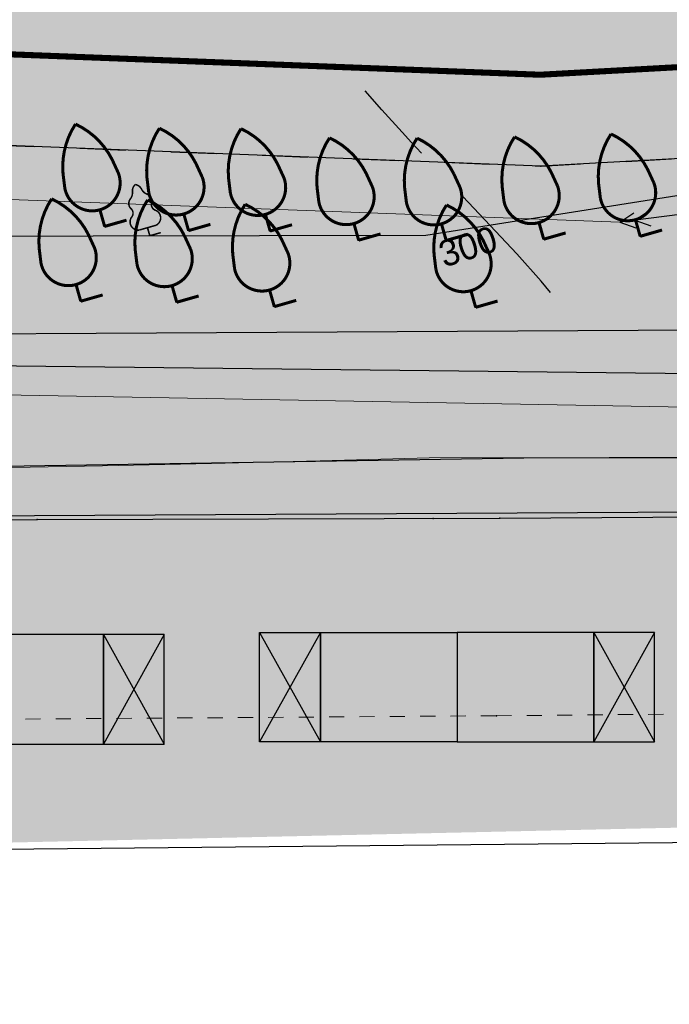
# Model space of a CAD drawing. Extents: x 4085 to 16488, y -65 to 12615.
# Tile 155 of 230: x 15584 to 15627, y 10527 to 10591. Entities that reach past the tile are written whole.
import ezdxf
from ezdxf.xclip import XClip

# ---------------------------------------------------------------- set-up
doc = ezdxf.new("R2010")
doc.units = 0
doc.header["$MEASUREMENT"] = 0
doc.header["$XCLIPFRAME"] = 0
for name, pattern in [('ACAD_ISO03W100', [30, 12, -18]), ('CONTI', [0]), ('STRIHSMALL', [1, 0.5, -0.5]), ('Д_ТРОТ_ТРУБА', [3, 1.5, -1.5])]:
    doc.linetypes.add(name, pattern=pattern)
doc.layers.get('0').update_dxf_attribs({"color": 250, "linetype": 'CONTI'})
for name, color, linetype in [('(014) Водопровод', 5, 'ИК_Водопровод -------в--------'), ('(022) Возд. Линии', 7, 'Continuous'), ('(025) Дорога', 7, 'Continuous'), ('(035) Откосы', 7, 'Continuous'), ('(038) Деревья', 7, 'Continuous'), ('GOR_BDEFAULT', 212, 'CONTI'), ('GORIZDEFAULT', 32, 'CONTI'), ('PI_TTDEFAULT', 5, 'CONTI')]:
    doc.layers.add(name, color=color, linetype=linetype)
doc.layers.add('.', color=7, linetype='Continuous', lineweight=15)
doc.layers.add('0ZG - GOR-INCE', color=5, linetype='Continuous', lineweight=15)
doc.styles.add('D-431', font='txt')
doc.styles.get("Standard").update_dxf_attribs({"font": 'times.ttf'})
doc.linetypes.add('ИК_Водопровод -------в--------', pattern='A,9,-0.6,["В",Standard,S=1.199999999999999,R=0,X=0,Y=-0.6],-1.199999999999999', length=10.8)
doc.linetypes.add('ОТКОСЫ_НЕУКР', pattern='A,0.5,["|",Standard,S=1.199999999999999,R=0,X=0,Y=-1.199999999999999],1,["|",Standard,S=0.5,R=0,X=0,Y=-0.5],0.5', length=2)
doc.linetypes.add('ОТКОСЫ_НЕУКР1', pattern='A,0.5,["|",Standard,S=-1.199999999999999,R=0,X=0,Y=1.199999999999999],1,["|",Standard,S=-0.5,R=0,X=0,Y=0.5],0.5', length=2)

# ---------------------------------------------------------------- blocks, each defined once
blk = doc.blocks.new('wedwedwedewdewd')
at = {"layer": '.', "linetype": 'Continuous'}
h = blk.add_hatch(color=256, dxfattribs=at)
h.dxf.hatch_style = 1
h.set_gradient(color1=(255, 217, 179), color2=(255, 209, 163), one_color=1, tint=0.8199999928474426, name='HEMISPHERICAL')
h.paths.add_polyline_path([(16128.6629179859, 10756.6104308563), (16126.6629179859, 10756.6104308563), (16126.6629179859, 10760.2104308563), (16128.6629179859, 10760.2104308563)])
h.paths.add_polyline_path([(16137.6629179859, 10756.6104308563), (16139.6629179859, 10756.6104308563), (16139.6629179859, 10760.2104308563), (16137.6629179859, 10760.2104308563)])
h = blk.add_hatch(color=256, dxfattribs=at)
h.dxf.hatch_style = 1
h.set_gradient(color1=(255, 127, 127), color2=(255, 133, 133), one_color=1, tint=0.7599999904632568, name='HEMISPHERICAL')
h.paths.add_polyline_path([(16133.1629179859, 10760.2104308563), (16133.1629179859, 10756.6104308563), (16137.6629179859, 10756.6104308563), (16137.6629179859, 10760.2104308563)])
h.paths.add_polyline_path([(16133.1629179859, 10760.2104308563), (16133.1629179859, 10756.6104308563), (16128.6629179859, 10756.6104308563), (16128.6629179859, 10760.2104308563)])
at = {"linetype": 'Continuous'}
for points in [[(16128.6629179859, 10756.6104308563), (16126.6629179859, 10756.6104308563), (16126.6629179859, 10760.2104308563), (16128.6629179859, 10760.2104308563)], [(16133.1629179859, 10760.2104308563), (16133.1629179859, 10756.6104308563), (16128.6629179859, 10756.6104308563), (16128.6629179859, 10760.2104308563)], [(16133.1629179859, 10760.2104308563), (16133.1629179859, 10756.6104308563), (16137.6629179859, 10756.6104308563), (16137.6629179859, 10760.2104308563)], [(16137.6629179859, 10756.6104308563), (16139.6629179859, 10756.6104308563), (16139.6629179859, 10760.2104308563), (16137.6629179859, 10760.2104308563)]]:
    blk.add_lwpolyline(points, close=True, dxfattribs=at)
for points in [[(16126.6629179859, 10760.2104308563), (16128.6629179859, 10756.6104308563)], [(16128.6629179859, 10760.2104308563), (16126.6629179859, 10756.6104308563)], [(16137.6629179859, 10760.2104308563), (16139.6629179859, 10756.6104308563)], [(16139.6629179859, 10760.2104308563), (16137.6629179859, 10756.6104308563)]]:
    blk.add_lwpolyline(points, dxfattribs=at)
blk = doc.blocks.new('Frukt')
at = {"const_width": 0.05}
for points in [[(-0.4205244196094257, 1.022529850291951, -0.1691763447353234), (1e-16, 1.75, -0.2441870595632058)], [(0.4205244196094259, 1.022529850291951, 0.1691763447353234), (1e-16, 1.75, 0.2441870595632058)], [(-0.4584567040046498, 0.7797198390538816, 1.08086464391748), (0.4584567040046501, 0.7797198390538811, 1.08086464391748)]]:
    blk.add_lwpolyline(points, format="xyb", dxfattribs=at)
for points in [[(-0.4205244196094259, 1.022529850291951), (-0.4584567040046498, 0.7797198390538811)], [(0.4205244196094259, 1.022529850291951), (0.4584567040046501, 0.7797198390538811)], [(0, 0), (0, 0.2749118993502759)], [(0, 0), (0.375, 0)]]:
    blk.add_lwpolyline(points, dxfattribs=at)
blk.add_lwpolyline([(0, 0), (0, 0.2749118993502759)])
blk = doc.blocks.new('SAFASDSADSD')
at = {"layer": '(038) Деревья', "color": 253, "linetype": 'Continuous', "xscale": 2, "yscale": 2, "zscale": 2, "rotation": 15.91962328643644}
for p in [(15500.86921910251, 10290.43616320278, -1.245999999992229), (15503.6328519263, 10290.29893406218, -1.216999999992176), (15506.31961872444, 10290.28536305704, -1.270999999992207), (15518.50479766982, 10290.11092652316, -1.238999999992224), (15509.23427428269, 10289.9832323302, -1.31299999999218), (15512.1174693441, 10289.97369090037, -1.163999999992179), (15515.32897905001, 10290.0162007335, -1.202999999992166), (15500.08378402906, 10287.97638759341, -1.329999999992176), (15503.24443600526, 10287.94199741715, -1.377999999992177), (15506.45723391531, 10287.79770109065, -1.464999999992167), (15513.08761929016, 10287.7754871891, -1.287999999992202)]:
    blk.add_blockref('Frukt', p, dxfattribs=at)
blk = doc.blocks.new('strela1')
at = {"layer": '(022) Возд. Линии'}
for p, q in [((-2, 0), (-1.5, 0.25)), ((0, 0), (-2, 0)), ((-2, 0), (-1.5, -0.25)), ((-1.5, 0), (-1, 0.25)), ((-1.5, 0), (-1, -0.25))]:
    blk.add_line(p, q, dxfattribs=at)
blk = doc.blocks.new('karagach')
at = {"const_width": 0.05}
for points in [[(4e-16, 1.75, 0.2460341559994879), (-0.1561399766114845, 1.545714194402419, 0.4890786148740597)], [(-4e-16, 1.75, -0.2460341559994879), (0.1561399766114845, 1.545714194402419, -0.4890786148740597)], [(-0.2773297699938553, 1.34575883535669, 0.4308529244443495), (-0.3405593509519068, 1.003729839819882, 0.5482763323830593)], [(-0.2773297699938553, 1.34575883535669, 0.1815668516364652), (-0.1561399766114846, 1.545714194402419, 0.3030035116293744)], [(0.2773297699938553, 1.34575883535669, -0.1815668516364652), (0.1561399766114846, 1.545714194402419, -0.3030035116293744)], [(0.2773297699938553, 1.34575883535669, -0.4308529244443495), (0.3405593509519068, 1.003729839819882, -0.5482763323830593)], [(-0.4195962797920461, 0.7458925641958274, 0.3836029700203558), (-0.3405593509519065, 1.003729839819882, 0.3529123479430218)], [(0.4195962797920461, 0.7458925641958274, -0.3836029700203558), (0.3405593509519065, 1.003729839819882, -0.3529123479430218)], [(-0.4195962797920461, 0.7458925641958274, 0.6269492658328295), (-0.2911661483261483, 0.2749118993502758, 0.7024651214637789)], [(0.4195962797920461, 0.7458925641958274, -0.6269492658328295), (0.2911661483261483, 0.2749118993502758, -0.7024651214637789)]]:
    blk.add_lwpolyline(points, format="xyb", dxfattribs=at)
for points in [[(0, 0.2749118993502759), (-0.2911661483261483, 0.2749118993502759)], [(0, 0), (0, 0.2749118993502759)], [(0, 0.2749118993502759), (0.2911661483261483, 0.2749118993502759)], [(0, 0), (0.375, 0)]]:
    blk.add_lwpolyline(points, dxfattribs=at)
blk.add_lwpolyline([(0, 0), (0, 0.2749118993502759)])
blk = doc.blocks.new('DWQDWQDWQDW')
at = {"layer": '(014) Водопровод', "color": 253, "elevation": -0.2139999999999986, "flags": 128}
blk.add_lwpolyline([(16576.37112010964, 8963.692651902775), (16647.22021744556, 8922.774417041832), (16676.61723473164, 8903.063879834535), (16729.17879445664, 8880.612172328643), (16787.81512696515, 8871.698870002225), (16848.04605080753, 8870.409413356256), (16903.72827593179, 8877.875031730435), (16942.08651437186, 8888.592403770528), (16968.85804464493, 8898.019312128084), (16985.97840509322, 8906.188265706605), (17005.34272647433, 8917.325592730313), (17029.56370210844, 8932.37398698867), (17030.32106021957, 8934.643155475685)], dxfattribs=at)
at = {"layer": '(025) Дорога', "color": 253, "linetype": 'Д_ТРОТ_ТРУБА', "elevation": -0.4010000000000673, "flags": 128}
blk.add_lwpolyline([(16566.95710446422, 8968.774648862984), (16581.35964468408, 8962.579843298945), (16593.92467366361, 8956.537509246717), (16606.68271899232, 8949.315799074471), (16619.4903360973, 8941.466356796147), (16632.3521543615, 8933.527680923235), (16644.7375996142, 8925.950764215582), (16657.88819308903, 8918.769131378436), (16670.94665096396, 8911.584201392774), (16683.91161958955, 8904.281972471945), (16697.34266377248, 8897.96886783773), (16711.11165083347, 8892.342929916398), (16724.9216501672, 8887.512931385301), (16739.10714151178, 8883.503847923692), (16753.61875502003, 8880.664484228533), (16784.58704305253, 8877.32039776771), (16810.58901265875, 8875.154393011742), (16851.88239628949, 8872.593959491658), (16870.9045429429, 8873.190305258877), (16896.32836116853, 8876.784183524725), (16922.73497409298, 8884.704644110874), (16937.64509330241, 8890.028293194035), (16946.15470516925, 8892.230724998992), (16961.10083296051, 8897.336424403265), (16974.97421041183, 8903.031104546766), (16988.47571634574, 8909.838002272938), (17001.44256465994, 8917.787105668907), (17014.22299669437, 8926.21469412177), (17017.81314260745, 8929.256083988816)], dxfattribs=at)
at = {"layer": '(035) Откосы', "color": 253, "linetype": 'ОТКОСЫ_НЕУКР1', "elevation": -0.6170000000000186, "flags": 128}
blk.add_lwpolyline([(16564.2685543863, 8940.05366447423), (16571.56438794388, 8940.049617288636), (16579.24229880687, 8940.682216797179), (16586.23834138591, 8939.28798064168), (16594.08376090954, 8937.329337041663), (16596.23756082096, 8937.07311931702), (16604.99378058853, 8932.406532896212), (16613.69562732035, 8927.074860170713), (16626.47846730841, 8919.280967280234), (16639.49087866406, 8911.319458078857), (16651.9820064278, 8903.85268458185), (16664.47700269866, 8896.490241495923), (16677.09143031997, 8889.065860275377), (16679.39855639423, 8887.981581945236), (16695.2108295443, 8881.729711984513), (16708.65326078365, 8876.525155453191), (16722.23698177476, 8871.77063759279), (16735.50823853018, 8868.774063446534), (16749.63002218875, 8865.606017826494), (16760.99577287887, 8864.573100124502), (16775.79265262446, 8863.378462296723), (16791.22906654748, 8862.267464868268), (16804.74432975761, 8861.94847750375), (16819.74132904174, 8861.653146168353), (16835.02693216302, 8861.360536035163), (16850.25698425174, 8861.043143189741), (16865.37728238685, 8860.79020800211), (16880.60442877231, 8860.5237254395), (16895.80853699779, 8860.385576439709), (16909.27623827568, 8864.858854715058), (16923.90202324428, 8869.7262688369), (16938.08048568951, 8874.446364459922), (16952.65749232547, 8879.342421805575), (16966.66929764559, 8883.988184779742), (16980.80614278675, 8888.7491203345), (16994.83943295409, 8893.431466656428), (16997.11785405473, 8894.36489901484), (17001.96598783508, 8896.979129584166), (17014.00648242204, 8903.364783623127), (17016.84216589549, 8904.618776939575), (17018.16922240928, 8905.356490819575), (17021.24240132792, 8907.064878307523), (17025.47054322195, 8909.6625474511)], dxfattribs=at)
at = {"layer": '(035) Откосы', "color": 253, "linetype": 'ОТКОСЫ_НЕУКР', "ltscale": 1.5, "elevation": -0.6170000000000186, "flags": 128}
blk.add_lwpolyline([(16739.45308839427, 8875.20530978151), (16758.92019256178, 8871.7201008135), (16785.23249284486, 8868.989124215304), (16834.46331352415, 8866.430057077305), (16872.30635476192, 8865.117805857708), (16894.6491773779, 8865.49292062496), (16897.6269511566, 8866.243948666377), (16919.04864691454, 8873.140999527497), (16955.05316177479, 8885.96822939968), (16990.55466388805, 8900.238315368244), (17022.49028712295, 8919.820872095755)], dxfattribs=at)
at = {"color": 253, "linetype": 'Continuous', "elevation": -0.6170000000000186}
for points in [[(16558.80255977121, 8945.946029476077), (16570.6070005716, 8947.717188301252, -0.07815532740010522), (16597.94249155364, 8942.058203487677), (16620.12967143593, 8929.197915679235, 0.02195865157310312), (16680.08866086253, 8893.238522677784, 0.01496813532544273), (16723.48298193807, 8876.757839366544), (16750.88513959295, 8870.57602320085), (16790.77832134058, 8867.279309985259), (16872.31370058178, 8863.893621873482), (16895.15054692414, 8864.321306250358), (16944.32124811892, 8880.133131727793), (16994.43535242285, 8899.563749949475), (17012.77464116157, 8910.375999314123), (17023.26825659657, 8917.9292242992)], [(16562.18063359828, 8941.934712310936), (16579.37002182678, 8942.908548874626), (16596.98241794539, 8939.147166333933), (16618.54894594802, 8926.646625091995, 0.02197958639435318), (16678.79663357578, 8890.526571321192, 0.01507167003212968), (16722.66014219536, 8873.868075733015), (16750.42929275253, 8867.603467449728), (16790.58345219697, 8864.285187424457, 0.01330051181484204), (16847.98186172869, 8863.082048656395), (16895.37651316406, 8862.057228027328), (16949.57757229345, 8880.2725550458, 0.04650476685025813), (16996.14201924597, 8896.840733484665), (17017.23438593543, 8907.707821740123), (17025.51246180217, 8912.472396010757)]]:
    blk.add_lwpolyline(points, format="xyb", dxfattribs=at)
at = {"color": 253, "linetype": 'STRIHSMALL', "elevation": -0.2409999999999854}
blk.add_lwpolyline([(16593.21583156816, 8931.924035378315), (16614.44362853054, 8919.185168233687), (16675.036071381, 8883.007916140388), (16720.64128200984, 8865.661257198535), (16749.28270343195, 8859.111734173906), (16790.49098786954, 8855.53213624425), (16849.99348042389, 8854.548292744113), (16896.48786096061, 8853.889257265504), (16953.02450571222, 8872.4673090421), (16964.2357470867, 8876.242711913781), (17016.50260233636, 8897.154158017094)], dxfattribs=at)
at = {"color": 253, "linetype": 'Continuous', "elevation": 0.5227193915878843}
blk.add_lwpolyline([(16799.88561185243, 8873.995275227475), (16854.4341576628, 8870.687731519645)], dxfattribs=at)
at = {"layer": 'GORIZDEFAULT', "color": 253}
for points in [[(16847.95806844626, 8873.111793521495, 0.04300000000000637), (16847.63967631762, 8873.463112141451, 0.04300000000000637), (16847.34315363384, 8873.809773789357, 0.04300000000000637), (16846.69381548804, 8874.560816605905, 0.04300000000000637), (16846.1581855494, 8875.206622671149, 0.04300000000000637)], [(16852.10109796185, 8868.424527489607, 0.04300000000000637), (16851.80137410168, 8868.808828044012, 0.04300000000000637), (16851.02690002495, 8869.72370192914, 0.04300000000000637), (16850.16960582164, 8870.679078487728, 0.04300000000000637), (16849.28793099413, 8871.648794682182, 0.04300000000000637)]]:
    blk.add_polyline3d(points, dxfattribs=at)
at = {"layer": 'PI_TTDEFAULT', "color": 253}
for p in [(16851.88239628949, 8872.593959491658, -0.03000000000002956), (16837.47369583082, 8870.944759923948, -0.0260000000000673), (16840.23335055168, 8870.74275981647, 0.002999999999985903), (16842.91906023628, 8870.666186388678, -0.05100000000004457), (16845.82582912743, 8870.295788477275, -0.09300000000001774), (16848.70800755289, 8870.218637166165, 0.05599999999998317), (16851.91963096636, 8870.185823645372, 0.01699999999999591), (16855.09679760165, 8870.206048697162, -0.0190000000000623), (16836.63079366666, 8868.504079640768, -0.1100000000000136), (16839.78976998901, 8868.395579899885, -0.1580000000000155), (16842.99830054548, 8868.175981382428, -0.2450000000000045), (16849.62634162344, 8867.99828741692, -0.06800000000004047), (16835.02693216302, 8861.360536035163, -0.3420000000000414), (16848.06124639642, 8861.082466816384, -0.2049999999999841), (16850.25698425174, 8861.043143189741, -0.327000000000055), (16849.99348042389, 8854.548292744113, -0.1689999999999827)]:
    blk.add_point(p, dxfattribs=at)
at = {"layer": '(022) Возд. Линии', "color": 253, "extrusion": (-0.01092677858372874, -0.001142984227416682, 0.9999396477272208), "rotation": 5.971289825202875}
blk.add_blockref('strela1', (16855.41886267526, 8870.679683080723, -194.1434554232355), dxfattribs=at)
at = {"layer": '(038) Деревья', "color": 253, "linetype": 'Continuous', "xscale": 2, "yscale": 2, "zscale": 2, "rotation": 14.5758826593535}
for p in [(16837.47369583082, 8870.944759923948, -0.0260000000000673), (16840.23335055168, 8870.74275981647, 0.002999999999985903), (16842.91906023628, 8870.666186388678, -0.05100000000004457), (16845.82582912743, 8870.295788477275, -0.09300000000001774), (16848.70800755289, 8870.218637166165, 0.05599999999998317), (16851.91963096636, 8870.185823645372, 0.01699999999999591), (16855.09679760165, 8870.206048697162, -0.0190000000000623), (16836.63079366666, 8868.504079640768, -0.1100000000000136), (16839.78976998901, 8868.395579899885, -0.1580000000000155), (16842.99830054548, 8868.175981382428, -0.2450000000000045), (16849.62634162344, 8867.99828741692, -0.06800000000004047)]:
    blk.add_blockref('Frukt', p, dxfattribs=at)
at = {"layer": '(038) Деревья', "color": 253, "linetype": 'Continuous', "extrusion": (-0.01063456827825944, -0.002758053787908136, 0.9999396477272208), "rotation": 14.53837778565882}
blk.add_blockref('karagach', (16838.00095021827, 8870.075800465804, -203.7546116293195), dxfattribs=at)
at = {"layer": 'GOR_BDEFAULT', "color": 253, "style": 'D-431'}
blk.add_text('300', height=0.861131, rotation=16.25617165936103, dxfattribs=at).set_placement((16848.61744477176, 8869.325844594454, 0.02799999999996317))
blk.add_text('300', height=0.861131, rotation=16.25617165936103, dxfattribs=at).set_placement((16848.61744477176, 8869.325844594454, 0.02799999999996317))
blk = doc.blocks.new('A$C10aa157c')
at = {"layer": '.', "linetype": 'Continuous', "lineweight": 30}
h = blk.add_hatch(color=250, dxfattribs=at)
h.dxf.hatch_style = 1
h.set_gradient(color1=(51, 51, 51), color2=(51, 51, 51), one_color=1, tint=0.2000000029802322)
h.paths.add_polyline_path([(126.3564412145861, 68.20969362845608), (126.3564412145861, 60.14543646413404), (119.190363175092, 53.78011422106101), (110.3653580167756, 45.94123759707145), (106.847521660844, 42.81649322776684), (94.26823584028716, 34.09151423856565), (81.49136426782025, 25.8405171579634), (68.1531967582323, 18.71887362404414), (54.41717788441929, 12.70042121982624), (39.59489175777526, 7.245631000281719), (31.13926828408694, 4.844249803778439), (16.35809187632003, -0.8275857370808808), (-9.85552003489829, -9.365117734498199), (-35.18806824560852, -13.55421015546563), (-54.19099913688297, -14.59647169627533), (-95.5330705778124, -13.00509478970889), (-121.5786835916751, -11.4494461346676), (-152.6168759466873, -8.83250263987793), (-167.191083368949, -6.334225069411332), (-181.4666888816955, -2.658901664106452), (-195.3861565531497, 1.845916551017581), (-209.283288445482, 7.147417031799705), (-222.8586848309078, 13.14382019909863), (-235.9913293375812, 20.1400053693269), (-249.2146866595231, 27.01673148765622), (-262.5300769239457, 33.8880007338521), (-275.0897990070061, 41.17238829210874), (-288.1342465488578, 48.80726432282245), (-301.1224152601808, 56.35420234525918), (-314.0463051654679, 63.27474337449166), (-326.7495747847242, 69.02075895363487), (-341.2934258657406, 74.8761134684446), (-369.0938269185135, 86.0685550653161), (-366.8530132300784, 91.63441115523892), (-339.0526121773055, 80.44196955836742), (-324.3917479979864, 74.53950556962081), (-311.3907699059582, 68.65882879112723), (-298.1981247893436, 61.59437354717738), (-285.1116180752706, 53.99029499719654), (-272.0692668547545, 46.35664593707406), (-259.6474788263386, 39.15225737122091), (-246.4547890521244, 32.34430644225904), (-233.1965844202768, 25.44945819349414), (-220.2324603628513, 18.54304932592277), (-207.0003452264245, 12.69827729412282), (-193.3918239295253, 7.506876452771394), (-179.793426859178, 3.105967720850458), (-165.9341270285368, -0.4621757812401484), (-151.8565753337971, -2.875317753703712), (-121.1477076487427, -5.464494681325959), (-95.23877946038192, -7.011979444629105), (-54.24000764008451, -8.590141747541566), (-35.84375756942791, -7.581155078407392), (-11.28211946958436, -3.519543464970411), (14.35296780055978, 4.829568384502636), (29.24111810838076, 10.54245196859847), (37.73652797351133, 12.955132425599), (52.17507667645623, 18.26870238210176), (65.53231555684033, 24.12119189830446), (78.44565693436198, 31.01600815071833), (90.93007085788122, 39.07814309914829), (103.1321093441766, 47.54146374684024), (106.3807575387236, 50.42709972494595), (115.20576269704, 58.26597634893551), (120.3564412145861, 62.84110494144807), (120.3564412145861, 68.20969362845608)])
at = {"layer": '.', "linetype": 'Continuous', "lineweight": 50}
h = blk.add_hatch(color=4, dxfattribs=at)
h.dxf.hatch_style = 1
h.set_gradient(color1=(0, 255, 255), color2=(0, 255, 255), one_color=1, tint=0.5)
edge = h.paths.add_edge_path()
edge.add_line((117.4324962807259, 25.8464246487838), (111.2859458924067, 22.04202636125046))
edge.add_line((111.2859458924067, 22.04202636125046), (90.49397812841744, 10.57433190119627))
edge.add_line((90.49397812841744, 10.57433190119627), (88.23807309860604, 9.587726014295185))
edge.add_line((88.23807309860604, 9.587726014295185), (6.163735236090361, -19.95635591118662))
edge.add_arc((-27.70549202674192, 74.13336427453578), 100.0000000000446, 270.3128248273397, 289.7972202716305, ccw=False)
edge.add_line((-27.15951241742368, -25.86514524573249), (-114.5854871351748, -26.34248035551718))
edge.add_line((-114.5854871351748, -26.34248035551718), (-131.8038967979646, -25.51755084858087))
edge.add_line((-131.8038967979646, -25.51755084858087), (-156.2513825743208, -23.98036590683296))
edge.add_line((-156.2513825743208, -23.98036590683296), (-183.7814535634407, -18.45982324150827))
edge.add_line((-183.7814535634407, -18.45982324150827), (-197.4729350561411, -14.02515858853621))
edge.add_line((-197.4729350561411, -14.02515858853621), (-226.9882538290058, -3.257921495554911))
edge.add_line((-226.9882538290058, -3.257921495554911), (-229.3201723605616, -2.22804471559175))
edge.add_line((-229.3201723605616, -2.22804471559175), (-266.0129081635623, 18.33381446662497))
edge.add_line((-266.0129081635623, 18.33381446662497), (-302.414357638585, 39.40997971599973))
edge.add_line((-302.414357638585, 39.40997971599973), (-311.2653128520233, 44.05475481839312))
edge.add_arc((-5824.953526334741, -31255.54911888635), 31781.53489632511, 80.00936784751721, 80.04077242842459)
edge.add_arc((-344.2962635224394, -73.22361097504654), 121.3386725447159, 82.48260712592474, 104.7849835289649)
edge.add_line((-375.2609654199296, 44.0975750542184), (-422.1471010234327, 28.59770207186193))
edge.add_line((-422.1471010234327, 28.59770207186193), (-424.8801888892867, 34.73041368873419))
edge.add_line((-424.8801888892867, 34.73041368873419), (-369.9069065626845, 51.63645814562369))
edge.add_arc((-345.3716680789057, -51.17261419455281), 105.6961838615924, 80.20076656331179, 103.42249696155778, ccw=False)
edge.add_line((-327.3825670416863, 52.98148090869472), (-309.305153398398, 49.80210033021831))
edge.add_line((-309.305153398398, 49.80210033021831), (-299.5158731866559, 44.66491412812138))
edge.add_line((-299.5158731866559, 44.66491412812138), (-263.0429987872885, 23.54739438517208))
edge.add_line((-263.0429987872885, 23.54739438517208), (-226.6355735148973, 3.145417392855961))
edge.add_line((-226.6355735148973, 3.145417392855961), (-224.7456836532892, 2.310759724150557))
edge.add_line((-224.7456836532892, 2.310759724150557), (-195.5197359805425, -8.350914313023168))
edge.add_line((-195.5197359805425, -8.350914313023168), (-182.2621487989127, -12.64504079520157))
edge.add_line((-182.2621487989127, -12.64504079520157), (-155.4697206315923, -18.01766561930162))
edge.add_line((-155.4697206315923, -18.01766561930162), (-131.4720545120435, -19.52656724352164))
edge.add_line((-131.4720545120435, -19.52656724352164), (-114.4582114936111, -20.34169601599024))
edge.add_line((-114.4582114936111, -20.34169601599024), (-27.19227119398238, -19.86523467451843))
edge.add_arc((-27.70549202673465, 74.13336427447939), 93.99999999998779, 270.3128248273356, 289.7972202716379)
edge.add_line((4.131581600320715, -14.31097270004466), (86.01742751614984, 15.16525827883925))
edge.add_line((86.01742751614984, 15.16525827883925), (87.83742534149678, 15.96122288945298))
edge.add_line((87.83742534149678, 15.96122288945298), (108.2562857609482, 27.2231320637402))
edge.add_line((108.2562857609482, 27.2231320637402), (115.2645194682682, 31.56086796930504))
edge.add_line((115.2645194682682, 31.56086796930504), (117.4324962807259, 25.8464246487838))
at = {"linetype": 'Continuous'}
h = blk.add_hatch(color=256, dxfattribs=at)
h.dxf.hatch_style = 1
h.set_gradient(color1=(196, 196, 196), color2=(179, 179, 179), one_color=1, tint=0.699999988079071, name='SPHERICAL')
edge = h.paths.add_edge_path()
edge.add_line((-329.6939609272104, -123.8959480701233), (-413.5123903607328, -4.99904155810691))
edge.add_line((-413.5123903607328, -4.99904155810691), (-355.7886663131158, 33.28476060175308))
edge.add_line((-355.7886663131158, 33.28476060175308), (-335.031477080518, 75.58643090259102))
edge.add_line((-335.031477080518, 75.58643090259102), (-290.265852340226, 52.29770563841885))
edge.add_arc((-35.22096130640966, 435.710675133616), 460.4925641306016, 236.3682958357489, 253.1961533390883)
edge.add_arc((23.16678665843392, 1743.610821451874), 1759.185429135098, 263.7500878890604, 266.8247429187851)
edge.add_line((-74.2750708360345, -12.87386635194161), (-37.8087558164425, -12.38197344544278))
edge.add_line((-37.8087558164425, -12.38197344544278), (-8.681647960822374, -7.258780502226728))
edge.add_line((-8.681647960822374, -7.258780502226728), (21.71312455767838, 1.674478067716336))
edge.add_line((21.71312455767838, 1.674478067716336), (73.82824807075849, 22.10592837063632))
edge.add_line((73.82824807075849, 22.10592837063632), (122.4104008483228, 60.65294329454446))
edge.add_line((122.4104008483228, 60.65294329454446), (125.2745590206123, 27.75500045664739))
edge.add_line((125.2745590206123, 27.75500045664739), (114.748125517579, 2.379272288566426))
edge.add_line((114.748125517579, 2.379272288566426), (116.6623456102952, -0.02417328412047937))
edge.add_line((116.6623456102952, -0.02417328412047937), (116.2891382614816, -3.732436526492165))
edge.add_line((116.2891382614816, -3.732436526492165), (111.2584338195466, -27.65741119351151))
edge.add_line((111.2584338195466, -27.65741119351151), (112.8600939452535, -27.92515144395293))
edge.add_line((112.8600939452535, -27.92515144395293), (106.1017429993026, -65.58583641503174))
edge.add_line((106.1017429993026, -65.58583641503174), (101.2804055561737, -90.48027766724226))
edge.add_line((101.2804055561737, -90.48027766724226), (98.81490888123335, -96.13533966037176))
edge.add_line((98.81490888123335, -96.13533966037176), (53.13542081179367, -97.30507864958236))
edge.add_line((53.13542081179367, -97.30507864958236), (30.09047449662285, -97.89520286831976))
edge.add_line((30.09047449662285, -97.89520286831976), (12.28662535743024, -98.29843708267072))
edge.add_line((12.28662535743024, -98.29843708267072), (-62.51886126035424, -99.99268484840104))
edge.add_line((-62.51886126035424, -99.99268484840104), (-93.46711186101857, -101.1777100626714))
edge.add_line((-93.46711186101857, -101.1777100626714), (-93.73522817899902, -109.8933634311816))
edge.add_line((-93.73522817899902, -109.8933634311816), (-152.9130991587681, -112.2181400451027))
edge.add_line((-152.9130991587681, -112.2181400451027), (-153.085833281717, -120.2735644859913))
edge.add_line((-153.085833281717, -120.2735644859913), (-196.6151896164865, -120.663996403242))
edge.add_line((-196.6151896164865, -120.663996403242), (-196.010272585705, -100.2536491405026))
edge.add_line((-196.010272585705, -100.2536491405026), (-236.8828322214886, -97.89520286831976))
edge.add_line((-236.8828322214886, -97.89520286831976), (-266.6043384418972, -99.72434434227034))
edge.add_line((-266.6043384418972, -99.72434434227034), (-280.8519175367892, -100.7559259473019))
edge.add_line((-280.8519175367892, -100.7559259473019), (-292.7545044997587, -102.6790545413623))
edge.add_line((-292.7545044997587, -102.6790545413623), (-308.6164820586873, -109.5958216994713))
edge.add_line((-308.6164820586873, -109.5958216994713), (-329.6939609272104, -123.8959480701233))
blk.add_lwpolyline([(-373.7944340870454, 108.5221690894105), (-373.7944340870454, 37.87383067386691), (-338.7973859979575, -11.84971716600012), (-296.1668647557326, 12.1688909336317), (-278.1502265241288, 12.66864525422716), (-222.2923186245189, -17.35473897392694), (-192.3131233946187, -27.41567740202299), (-152.841873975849, -36.13979106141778), (-88.61392933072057, -37.22940865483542), (-24.38736609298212, -36.59652979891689), (-4.075459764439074, -35.34637554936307), (26.99026940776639, -25.76186857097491), (74.74103602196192, -7.278631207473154), (109.4043596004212, 7.298652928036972), (135.566190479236, 19.46775833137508), (110.1840137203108, 64.19822788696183), (9.488295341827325, 20.69822151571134), (-104.2532370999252, 13.96907995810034), (-207.6545405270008, 33.67587202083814), (-251.5703695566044, 64.2554686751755), (-301.8282399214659, 93.33502415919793), (-373.7944340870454, 108.5221690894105)], dxfattribs=at)
for points, elevation in [([(-9.85552003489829, -9.365117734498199), (-35.18806824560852, -13.55421015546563), (-54.19099913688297, -14.59647169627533), (-95.5330705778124, -13.00509478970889), (-121.5786835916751, -11.4494461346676), (-152.6168759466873, -8.83250263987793), (-167.191083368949, -6.334225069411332), (-181.4666888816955, -2.658901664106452), (-195.3861565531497, 1.845916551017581), (-209.283288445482, 7.147417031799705)], -1.620999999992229), ([(-310.5347289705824, 45.93517624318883), (-288.727846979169, 33.96953195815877), (-274.4873257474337, 25.23622013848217), (-257.6072697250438, 15.40358086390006), (-243.4411516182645, 7.570372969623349), (-227.6496925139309, -0.7277474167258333), (-212.7345870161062, -6.331781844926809), (-195.4560515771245, -12.39361442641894), (-183.4075955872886, -16.35303855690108), (-155.4991731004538, -21.96472225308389), (-122.889283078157, -23.89089112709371), (-107.8811498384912, -24.49342670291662), (-81.50336457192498, -24.62609611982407), (-54.75523238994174, -24.19153198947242), (-30.58178783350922, -24.14722349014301), (-10.46175109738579, -24.11034464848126), (15.60182704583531, -14.66533892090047), (36.49558892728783, -7.093788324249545), (44.56949260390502, -4.270245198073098), (63.54049542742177, 1.907058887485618), (78.57534353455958, 7.959346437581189), (93.13901648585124, 15.03243375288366), (116.5460771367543, 28.18288504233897), (118.3102865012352, 29.25414919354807)], -1.836999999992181)]:
    blk.add_lwpolyline(points, dxfattribs=dict(at, elevation=elevation))
at = {"color": 7, "linetype": 'ACAD_ISO03W100', "ltscale": 0.2, "true_color": 0xffffff, "const_width": 0.2, "elevation": -1.620999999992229}
blk.add_lwpolyline([(-367.9734200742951, 88.8514831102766), (-340.1730190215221, 77.6590415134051), (-325.5706613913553, 71.78013226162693), (-312.7185375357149, 65.96678608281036), (-299.6602700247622, 58.97428794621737), (-286.6229323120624, 51.39877966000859), (-273.5795329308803, 43.76451711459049), (-261.0887778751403, 36.5201290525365), (-247.8347378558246, 29.68051896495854), (-234.593956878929, 22.79473178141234), (-221.5455725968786, 15.84343476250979), (-208.1418168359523, 9.922847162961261), (-194.3889902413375, 4.676396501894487), (-180.6300578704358, 0.2235330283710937), (-166.5626051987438, -3.398200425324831), (-152.2367256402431, -5.853910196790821), (-121.3631956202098, -8.456970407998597), (-95.38592501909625, -10.00853711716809), (-54.21550338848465, -11.59330672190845), (-35.51591290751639, -10.56768261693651), (-10.56881975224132, -6.442330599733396)], dxfattribs=at)
at = {"linetype": 'Continuous', "lineweight": 30}
for points in [[(-27.15951241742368, -25.86514524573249), (-114.5854871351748, -26.34248035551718), (-131.8038967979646, -25.51755084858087), (-156.2513825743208, -23.98036590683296), (-183.7814535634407, -18.45982324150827), (-197.4729350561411, -14.02515858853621), (-226.9882538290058, -3.257921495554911), (-229.3201723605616, -2.22804471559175), (-266.0129081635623, 18.33381446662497), (-302.414357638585, 39.40997971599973), (-311.2653128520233, 44.05475481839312, 0.0001370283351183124), (-328.421870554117, 47.07217907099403, 0.09762081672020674), (-375.2609654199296, 44.0975750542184), (-422.1471010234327, 28.59770207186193)], [(-424.8801888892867, 34.73041368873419), (-369.9069065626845, 51.63645814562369, -0.1016720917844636), (-327.3825670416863, 52.98148090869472), (-309.305153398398, 49.80210033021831), (-299.5158731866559, 44.66491412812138), (-263.0429987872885, 23.54739438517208), (-226.6355735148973, 3.145417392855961), (-224.7456836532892, 2.310759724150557), (-195.5197359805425, -8.350914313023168), (-182.2621487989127, -12.64504079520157), (-155.4697206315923, -18.01766561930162), (-131.4720545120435, -19.52656724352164), (-114.4582114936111, -20.34169601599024), (-27.19227119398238, -19.86523467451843, 0.0852221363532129)]]:
    blk.add_lwpolyline(points, format="xyb", dxfattribs=at)
at = {"linetype": 'Continuous'}
for name, p in [('SAFASDSADSD', (-15569.42628164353, -10307.01927286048)), ('wedwedwedewdewd', (-16206.25711438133, -10790.22022959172)), ('wedwedwedewdewd', (-16190.11516124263, -10790.14928523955))]:
    blk.add_blockref(name, p, dxfattribs=at)
at = {"layer": '0ZG - GOR-INCE', "linetype": 'Continuous', "rotation": 1.343740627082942}
blk.add_blockref('DWQDWQDWQDW', (-16693.37190173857, -9279.936333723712, -1.219999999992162), dxfattribs=at)

msp = doc.modelspace()

# ---------------------------------------------------------------- block references
at = {"linetype": 'Continuous'}
ref = msp.add_blockref('A$C10aa157c', (15727.08899905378, 10610.84620519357, 2.267999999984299), dxfattribs=dict(at, xscale=2, yscale=2, zscale=2))
XClip(ref).set_block_clipping_path([(-373.7944340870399, 108.52216908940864), (-301.8282399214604, 93.33502415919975), (-251.57036955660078, 64.25546867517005), (-207.6545405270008, 33.67587202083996), (-104.25323709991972, 13.969079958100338), (9.488295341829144, 20.69822151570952), (110.18401372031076, 64.19822788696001), (135.5661904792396, 19.467758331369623), (74.7410360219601, -7.278631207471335), (26.99026940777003, -25.76186857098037), (-4.075459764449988, -35.34637554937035), (-88.61392933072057, -37.22940865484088), (-152.84187397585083, -36.1397910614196), (-192.31312339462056, -27.415677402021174), (-222.2923186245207, -17.35473897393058), (-278.15022652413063, 12.668645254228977), (-296.17026621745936, 12.384943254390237), (-338.7973859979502, -11.849717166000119), (-373.7944340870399, 37.873830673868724)])

doc.saveas('drawing.dxf')
